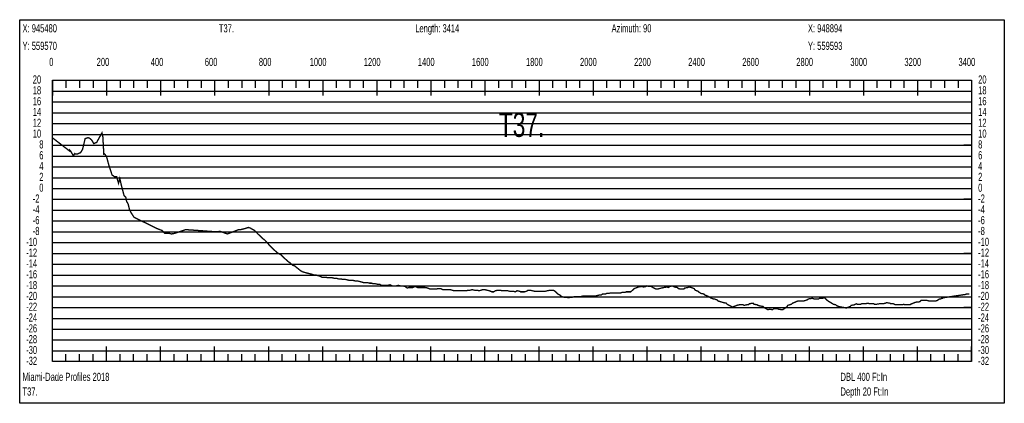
# Model space of a CAD drawing. Header units: inches. Extents: x 471865 to 538526, y 1054316 to 1102451.
# Tile 73 of 131: x 491273 to 494916, y 1091265 to 1092683. Entities that reach past the tile are written whole.
import ezdxf

# ---------------------------------------------------------------- set-up
doc = ezdxf.new("R2010")
doc.units = ezdxf.units.IN
doc.header["$MEASUREMENT"] = 0
for name, color, linetype in [('LABELS', 7, 'Continuous'), ('X_Gr1', 7, 'Continuous'), ('XSECTION', 7, 'Continuous')]:
    doc.layers.add(name, color=color, linetype=linetype)
doc.styles.get("Standard").update_dxf_attribs({"font": 'arial.ttf'})

msp = doc.modelspace()

# ---------------------------------------------------------------- linework, layer by layer
at = {"layer": 'X_Gr1', "color": 6, "linetype": 'Continuous', "lineweight": 18, "true_color": 0xff00ff, "transparency": 33554687, "const_width": 5}
msp.add_lwpolyline([(491395.4, 1092246), (491395.4, 1092246), (491458.3, 1092197.5), (491458.4, 1092200.9), (491462, 1092197.3), (491471.7, 1092180.4), (491476.8, 1092188.5), (491479.6, 1092186.5), (491487.2, 1092187.1), (491498.6, 1092192.1), (491505.8, 1092204.3), (491515.3, 1092243.6), (491525.9, 1092247.2), (491531.1, 1092245.5), (491538.9, 1092239.3), (491547.4, 1092225.1), (491558, 1092230), (491577.4, 1092265), (491580.8, 1092250.1), (491584.4, 1092186.6), (491586.6, 1092187.9), (491594.4, 1092177.8), (491602.1, 1092148.8), (491614.7, 1092109.7), (491623.9, 1092103), (491631.8, 1092102.9), (491638.8, 1092078.8), (491643.5, 1092096.4), (491650.7, 1092065.2), (491659.5, 1092032.9), (491665.6, 1092027.6), (491668.5, 1092012.6), (491674.7, 1092000.9), (491679.1, 1091982.6), (491683.7, 1091972.6), (491688.1, 1091965.4), (491696, 1091953.5), (491698.8, 1091951.6), (491705.6, 1091948.4), (491711.9, 1091945.3), (491718.3, 1091942.2), (491724.6, 1091939.1), (491730.9, 1091936), (491737.3, 1091932.9), (491743.6, 1091929.8), (491749.9, 1091926.7), (491756.3, 1091923.6), (491762.6, 1091920.5), (491768.8, 1091917.5), (491775, 1091914.4), (491780.9, 1091911.4), (491781.2, 1091911.4), (491787.2, 1091909), (491793.2, 1091906.7), (491799.1, 1091904.4), (491804.4, 1091899.2), (491809.7, 1091893.4), (491817.9, 1091893.4), (491826.8, 1091893.4), (491835, 1091891.4), (491846.3, 1091893.4), (491851.5, 1091895.1), (491856.6, 1091896.9), (491861.7, 1091898.7), (491866.9, 1091900.4), (491872, 1091902.2), (491877.1, 1091904), (491882.3, 1091905.7), (491887, 1091907.4), (491887.4, 1091907.3), (491892.6, 1091907), (491897.8, 1091906.6), (491903, 1091906.2), (491908.2, 1091905.9), (491913.3, 1091905.5), (491918.5, 1091905.2), (491923.7, 1091904.8), (491928.9, 1091904.4), (491934.1, 1091904.1), (491939.3, 1091903.7), (491944.4, 1091903.4), (491944.7, 1091903.4), (491949.6, 1091903), (491954.7, 1091902.6), (491959.8, 1091902.2), (491965, 1091901.8), (491970.1, 1091901.4), (491975.2, 1091901), (491980.4, 1091900.7), (491985.5, 1091900.3), (491990.6, 1091899.9), (491995.8, 1091899.5), (491997.5, 1091899.4), (492006.3, 1091899.4), (492013.4, 1091901.4), (492018.5, 1091899.6), (492023.5, 1091897.8), (492028.6, 1091896), (492033.6, 1091894.2), (492038.7, 1091892.4), (492041.5, 1091891.4), (492043.8, 1091892.2), (492049, 1091894.2), (492054.1, 1091896.2), (492059.3, 1091898.2), (492064.5, 1091900.2), (492069.7, 1091902.1), (492074.8, 1091904.1), (492080, 1091906.1), (492083.3, 1091907.4), (492091.2, 1091907.4), (492098.9, 1091909.4), (492106.5, 1091911.4), (492113.2, 1091913.4), (492119.3, 1091915.4), (492125.7, 1091913.4), (492132.6, 1091909.4), (492140, 1091905.4), (492147.3, 1091899.4), (492154.3, 1091891.4), (492161.1, 1091885.4), (492167.5, 1091879.4), (492173.6, 1091873.4), (492179.2, 1091869.4), (492184.8, 1091863.4), (492190.7, 1091857.4), (492196.8, 1091849.4), (492202.9, 1091843.4), (492209.2, 1091837.4), (492215.4, 1091831.4), (492222.3, 1091825.4), (492230, 1091819.4), (492238.4, 1091815.4), (492246.3, 1091807.4), (492252.8, 1091801.4), (492266.4, 1091789.4), (492274.8, 1091783.4), (492282.9, 1091775.4), (492290.2, 1091773.4), (492297.6, 1091767.4), (492305, 1091761.4), (492312.4, 1091755.4), (492319.6, 1091751.4), (492326.5, 1091749.4), (492333.9, 1091747.4), (492341.9, 1091745.4), (492349.8, 1091743.4), (492356.8, 1091741.4), (492363, 1091739.4), (492369.5, 1091739.4), (492376.5, 1091737.4), (492383.9, 1091735.4), (492391.3, 1091731.4), (492398.1, 1091731.4), (492405.3, 1091731.4), (492413.1, 1091729.4), (492421.3, 1091729.4), (492429.4, 1091729.4), (492436.9, 1091727.4), (492444.5, 1091727.4), (492452.2, 1091725.4), (492460.1, 1091725.4), (492468.5, 1091723.4), (492477.1, 1091723.4), (492485.8, 1091721.4), (492493.8, 1091719.4), (492500.9, 1091719.4), (492507.8, 1091719.4), (492515.2, 1091717.4), (492523.5, 1091717.4), (492531.5, 1091715.4), (492538.9, 1091713.4), (492545.9, 1091711.4), (492552.9, 1091711.4), (492560.1, 1091711.4), (492567.5, 1091709.4), (492574.5, 1091709.4), (492581.2, 1091707.4), (492588.3, 1091707.4), (492596.6, 1091705.4), (492604.6, 1091705.4), (492611.8, 1091701.4), (492618.9, 1091701.4), (492626.6, 1091701.4), (492635, 1091701.4), (492643.2, 1091703.4), (492651.7, 1091699.4), (492659.8, 1091699.4), (492666.9, 1091699.4), (492673.8, 1091701.4), (492681.3, 1091699.4), (492689.8, 1091699.4), (492698.8, 1091697.4), (492706.5, 1091691.4), (492712.9, 1091693.4), (492719.6, 1091693.4), (492727.5, 1091693.4), (492736.2, 1091697.4), (492744.6, 1091693.4), (492752.5, 1091693.4), (492759.4, 1091693.4), (492766.1, 1091693.4), (492773.8, 1091693.4), (492782.4, 1091691.4), (492791.7, 1091687.4), (492800, 1091687.4), (492806.7, 1091687.4), (492813.6, 1091687.4), (492821.6, 1091689.4), (492830.4, 1091689.4), (492838.7, 1091685.4), (492845.5, 1091685.4), (492851.9, 1091685.4), (492858.5, 1091685.4), (492865.5, 1091685.4), (492872.9, 1091683.4), (492880.3, 1091681.4), (492887.4, 1091681.4), (492893.9, 1091681.4), (492901.2, 1091681.4), (492909.6, 1091681.4), (492917.8, 1091681.4), (492925.3, 1091681.4), (492932.4, 1091683.4), (492939.8, 1091683.4), (492947.4, 1091685.4), (492955.5, 1091683.4), (492964.6, 1091683.4), (492972.8, 1091681.4), (492979.6, 1091683.4), (492986, 1091685.4), (492993.6, 1091685.4), (493002.3, 1091683.4), (493011, 1091681.4), (493019.4, 1091677.4), (493026.6, 1091677.4), (493033.1, 1091681.4), (493040.8, 1091683.4), (493049.3, 1091683.4), (493057.8, 1091681.4), (493064.7, 1091681.4), (493071, 1091681.4), (493078.5, 1091681.4), (493086.3, 1091679.4), (493093.1, 1091679.4), (493099.4, 1091679.4), (493106.1, 1091677.4), (493113, 1091681.4), (493122.9, 1091679.4), (493126.4, 1091677.4), (493140.9, 1091677.4), (493147.5, 1091679.4), (493154.1, 1091683.4), (493161.5, 1091683.4), (493169.7, 1091681.4), (493177.8, 1091679.4), (493195.8, 1091679.4), (493200, 1091679.4), (493208.9, 1091679.4), (493217.3, 1091679.4), (493225, 1091681.4), (493235.9, 1091683.4), (493239.7, 1091683.4), (493247.8, 1091683.4), (493256.2, 1091677.4), (493264.2, 1091669.4), (493271.3, 1091665.4), (493278.8, 1091659.4), (493287, 1091657.4), (493295.5, 1091657.4), (493303.5, 1091655.4), (493310.7, 1091657.4), (493317.8, 1091657.4), (493325.1, 1091659.4), (493332.8, 1091659.4), (493340.7, 1091659.4), (493347.9, 1091659.4), (493354.7, 1091661.4), (493361.5, 1091661.4), (493368.4, 1091661.4), (493375.3, 1091661.4), (493382.4, 1091661.4), (493401.1, 1091661.4), (493416.5, 1091665.4), (493423.8, 1091665.4), (493429.7, 1091669.4), (493440.3, 1091669.4), (493444.3, 1091671.4), (493452.1, 1091671.4), (493459.1, 1091673.4), (493465.4, 1091673.4), (493476.9, 1091673.4), (493481.2, 1091673.4), (493489.4, 1091673.4), (493496.5, 1091673.4), (493502.6, 1091675.4), (493513, 1091675.4), (493517, 1091677.4), (493525.5, 1091677.4), (493533.5, 1091677.4), (493540.4, 1091683.4), (493546.6, 1091689.4), (493562.6, 1091695.4), (493572.4, 1091697.4), (493581.3, 1091695.4), (493590.7, 1091697.4), (493593.5, 1091699.4), (493600.3, 1091697.4), (493609.5, 1091697.4), (493619, 1091691.4), (493627.1, 1091687.4), (493633.4, 1091687.4), (493639.6, 1091689.4), (493647.6, 1091691.4), (493656.8, 1091693.4), (493668.3, 1091695.4), (493671.9, 1091693.4), (493679.1, 1091697.4), (493687.1, 1091699.4), (493694.9, 1091695.4), (493706.2, 1091693.4), (493710.2, 1091689.4), (493717.9, 1091687.4), (493729.7, 1091687.4), (493733.6, 1091691.4), (493745.2, 1091693.4), (493749.2, 1091695.4), (493757.1, 1091693.4), (493768.3, 1091689.4), (493772, 1091683.4), (493783.2, 1091679.4), (493787, 1091675.4), (493794, 1091671.4), (493804.6, 1091669.4), (493808.2, 1091665.4), (493819, 1091661.4), (493822.4, 1091659.4), (493828.7, 1091655.4), (493838.8, 1091651.4), (493842.3, 1091651.4), (493853, 1091647.4), (493856.7, 1091643.4), (493863.9, 1091641.4), (493870.6, 1091639.4), (493877.1, 1091637.4), (493887, 1091635.4), (493890.5, 1091631.4), (493897.8, 1091627.4), (493909.2, 1091621.4), (493922.3, 1091625.4), (493925.9, 1091627.4), (493934.8, 1091629.4), (493949, 1091629.4), (493953.3, 1091627.4), (493962.3, 1091629.4), (493968.9, 1091629.4), (493972.6, 1091633.4), (493985.8, 1091635.4), (493990.3, 1091631.4), (494001.1, 1091629.4), (494004.3, 1091627.4), (494010.6, 1091625.4), (494022.7, 1091623.4), (494027, 1091619.4), (494037.6, 1091613.4), (494040.7, 1091611.4), (494046.9, 1091613.4), (494058.7, 1091611.4), (494062.6, 1091615.4), (494068.5, 1091615.4), (494076.8, 1091615.4), (494079.9, 1091613.4), (494091.8, 1091611.4), (494096, 1091611.4), (494111, 1091621.4), (494114.4, 1091627.4), (494127.9, 1091631.4), (494132.2, 1091635.4), (494151.7, 1091643.4), (494166.9, 1091643.4), (494172.1, 1091643.4), (494179.6, 1091645.4), (494185.5, 1091647.4), (494192.2, 1091651.4), (494206.2, 1091653.4), (494211.1, 1091651.4), (494219.4, 1091651.4), (494229, 1091651.4), (494232.2, 1091653.4), (494244.4, 1091653.4), (494248.7, 1091657.4), (494256.6, 1091649.4), (494263.8, 1091643.4), (494283.6, 1091631.4), (494292.4, 1091629.4), (494296.5, 1091625.4), (494310.3, 1091621.4), (494322.7, 1091619.4), (494331.1, 1091617.4), (494335.2, 1091619.4), (494346, 1091623.4), (494349.3, 1091627.4), (494360.7, 1091629.4), (494368.5, 1091633.4), (494372.3, 1091631.4), (494383.8, 1091631.4), (494387.6, 1091633.4), (494398.5, 1091633.4), (494404.9, 1091633.4), (494408, 1091635.4), (494418.7, 1091633.4), (494422.5, 1091633.4), (494432.4, 1091633.4), (494435.5, 1091631.4), (494442.3, 1091631.4), (494454.5, 1091633.4), (494458.3, 1091633.4), (494468.3, 1091633.4), (494475.9, 1091635.4), (494479.9, 1091637.4), (494491.9, 1091635.4), (494495.5, 1091633.4), (494505.4, 1091633.4), (494512.4, 1091629.4), (494515.9, 1091629.4), (494526.1, 1091629.4), (494532.7, 1091629.4), (494538.7, 1091629.4), (494543.9, 1091631.4), (494546.3, 1091629.4), (494554.5, 1091629.4), (494557.5, 1091629.4), (494565.6, 1091629.4), (494573.6, 1091633.4), (494583.2, 1091637.4), (494589.8, 1091639.4), (494596.6, 1091639.4), (494603.7, 1091641.4), (494607.3, 1091645.4), (494617.4, 1091645.4), (494623.9, 1091645.4), (494630.8, 1091645.4), (494637.9, 1091643.4), (494641.4, 1091643.4), (494650.6, 1091643.4), (494653.3, 1091643.4), (494661.7, 1091643.4), (494667.4, 1091645.4), (494676.3, 1091651.4), (494680.3, 1091651.4), (494683.9, 1091653.4), (494687.2, 1091653.4), (494688.9, 1091655.4), (494769.9, 1091667.4), (494777.1, 1091669.4), (494785.9, 1091669.4)], dxfattribs=at)
at = {"layer": 'XSECTION', "color": 18, "linetype": 'Continuous', "true_color": 0x000000}
for points in [[(491273.2, 1092683.4), (494915.6, 1092683.4), (494915.6, 1091265.4), (491273.2, 1091265.4), (491273.2, 1092683.4)], [(491394.4, 1092459.4), (494794.4, 1092459.4), (494794.4, 1091419.4), (491394.4, 1091419.4), (491394.4, 1092459.4)], [(491394.4, 1092459.4), (491394.4, 1092403)], [(491394.4, 1092459.4), (491394.4, 1092403)], [(491394.4, 1092459.4), (491394.4, 1092431.4)], [(491394.4, 1092459.4), (491394.4, 1092431.4)], [(491444.4, 1092459.4), (491444.4, 1092431.4)], [(491494.4, 1092459.4), (491494.4, 1092431.4)], [(491544.4, 1092459.4), (491544.4, 1092431.4)], [(491594.4, 1092459.4), (491594.4, 1092403)], [(491594.4, 1092459.4), (491594.4, 1092431.4)], [(491644.4, 1092459.4), (491644.4, 1092431.4)], [(491694.4, 1092459.4), (491694.4, 1092431.4)], [(491744.4, 1092459.4), (491744.4, 1092431.4)], [(491794.4, 1092459.4), (491794.4, 1092403)], [(491794.4, 1092459.4), (491794.4, 1092431.4)], [(491844.4, 1092459.4), (491844.4, 1092431.4)], [(491894.4, 1092459.4), (491894.4, 1092431.4)], [(491944.4, 1092459.4), (491944.4, 1092431.4)], [(491994.4, 1092459.4), (491994.4, 1092403)], [(491994.4, 1092459.4), (491994.4, 1092431.4)], [(492044.4, 1092459.4), (492044.4, 1092431.4)], [(492094.4, 1092459.4), (492094.4, 1092431.4)], [(492144.4, 1092459.4), (492144.4, 1092431.4)], [(492194.4, 1092459.4), (492194.4, 1092403)], [(492194.4, 1092459.4), (492194.4, 1092431.4)], [(492244.4, 1092459.4), (492244.4, 1092431.4)], [(492294.4, 1092459.4), (492294.4, 1092431.4)], [(492344.4, 1092459.4), (492344.4, 1092431.4)], [(492394.4, 1092459.4), (492394.4, 1092403)], [(492394.4, 1092459.4), (492394.4, 1092431.4)], [(492444.4, 1092459.4), (492444.4, 1092431.4)], [(492494.4, 1092459.4), (492494.4, 1092431.4)], [(492544.4, 1092459.4), (492544.4, 1092431.4)], [(492594.4, 1092459.4), (492594.4, 1092403)], [(492594.4, 1092459.4), (492594.4, 1092431.4)], [(492644.4, 1092459.4), (492644.4, 1092431.4)], [(492694.4, 1092459.4), (492694.4, 1092431.4)], [(492744.4, 1092459.4), (492744.4, 1092431.4)], [(492794.4, 1092459.4), (492794.4, 1092403)], [(492794.4, 1092459.4), (492794.4, 1092431.4)], [(492844.4, 1092459.4), (492844.4, 1092431.4)], [(492894.4, 1092459.4), (492894.4, 1092431.4)], [(492944.4, 1092459.4), (492944.4, 1092431.4)], [(492994.4, 1092459.4), (492994.4, 1092403)], [(492994.4, 1092459.4), (492994.4, 1092431.4)], [(493044.4, 1092459.4), (493044.4, 1092431.4)], [(493094.4, 1092459.4), (493094.4, 1092431.4)], [(493144.4, 1092459.4), (493144.4, 1092431.4)], [(493194.4, 1092459.4), (493194.4, 1092403)], [(493194.4, 1092459.4), (493194.4, 1092431.4)], [(493244.4, 1092459.4), (493244.4, 1092431.4)], [(493294.4, 1092459.4), (493294.4, 1092431.4)], [(493344.4, 1092459.4), (493344.4, 1092431.4)], [(493394.4, 1092459.4), (493394.4, 1092403)], [(493394.4, 1092459.4), (493394.4, 1092431.4)], [(493444.4, 1092459.4), (493444.4, 1092431.4)], [(493494.4, 1092459.4), (493494.4, 1092431.4)], [(493544.4, 1092459.4), (493544.4, 1092431.4)], [(493594.4, 1092459.4), (493594.4, 1092403)], [(493594.4, 1092459.4), (493594.4, 1092431.4)], [(493644.4, 1092459.4), (493644.4, 1092431.4)], [(493694.4, 1092459.4), (493694.4, 1092431.4)], [(493744.4, 1092459.4), (493744.4, 1092431.4)], [(493794.4, 1092459.4), (493794.4, 1092403)], [(493794.4, 1092459.4), (493794.4, 1092431.4)], [(493844.4, 1092459.4), (493844.4, 1092431.4)], [(493894.4, 1092459.4), (493894.4, 1092431.4)], [(493944.4, 1092459.4), (493944.4, 1092431.4)], [(493994.4, 1092459.4), (493994.4, 1092403)], [(493994.4, 1092459.4), (493994.4, 1092431.4)], [(494044.4, 1092459.4), (494044.4, 1092431.4)], [(494094.4, 1092459.4), (494094.4, 1092431.4)], [(494144.4, 1092459.4), (494144.4, 1092431.4)], [(494194.4, 1092459.4), (494194.4, 1092403)], [(494194.4, 1092459.4), (494194.4, 1092431.4)], [(494244.4, 1092459.4), (494244.4, 1092431.4)], [(494294.4, 1092459.4), (494294.4, 1092431.4)], [(494344.4, 1092459.4), (494344.4, 1092431.4)], [(494394.4, 1092459.4), (494394.4, 1092403)], [(494394.4, 1092459.4), (494394.4, 1092431.4)], [(494444.4, 1092459.4), (494444.4, 1092431.4)], [(494494.4, 1092459.4), (494494.4, 1092431.4)], [(494544.4, 1092459.4), (494544.4, 1092431.4)], [(494594.4, 1092459.4), (494594.4, 1092403)], [(494594.4, 1092459.4), (494594.4, 1092431.4)], [(494644.4, 1092459.4), (494644.4, 1092431.4)], [(494694.4, 1092459.4), (494694.4, 1092431.4)], [(494744.4, 1092459.4), (494744.4, 1092431.4)], [(494794.4, 1092459.4), (494794.4, 1092403)], [(494794.4, 1092459.4), (494794.4, 1092431.4)], [(491394.4, 1092219.4), (491422.4, 1092219.4)], [(494794.4, 1092219.4), (494766.4, 1092219.4)], [(491394.4, 1092019.4), (491422.4, 1092019.4)], [(494794.4, 1092019.4), (494766.4, 1092019.4)], [(491394.4, 1091819.4), (491422.4, 1091819.4)], [(494794.4, 1091819.4), (494766.4, 1091819.4)], [(491394.4, 1091619.4), (491422.4, 1091619.4)], [(494794.4, 1091619.4), (494766.4, 1091619.4)], [(491394.4, 1091419.4), (491394.4, 1091475.8)], [(491394.4, 1091419.4), (491394.4, 1091475.8)], [(491394.4, 1091419.4), (491394.4, 1091447.4)], [(491394.4, 1091419.4), (491394.4, 1091447.4)], [(491444.4, 1091419.4), (491444.4, 1091447.4)], [(491494.4, 1091419.4), (491494.4, 1091447.4)], [(491544.4, 1091419.4), (491544.4, 1091447.4)], [(491594.4, 1091419.4), (491594.4, 1091475.8)], [(491594.4, 1091419.4), (491594.4, 1091447.4)], [(491644.4, 1091419.4), (491644.4, 1091447.4)], [(491694.4, 1091419.4), (491694.4, 1091447.4)], [(491744.4, 1091419.4), (491744.4, 1091447.4)], [(491794.4, 1091419.4), (491794.4, 1091475.8)], [(491794.4, 1091419.4), (491794.4, 1091447.4)], [(491844.4, 1091419.4), (491844.4, 1091447.4)], [(491894.4, 1091419.4), (491894.4, 1091447.4)], [(491944.4, 1091419.4), (491944.4, 1091447.4)], [(491994.4, 1091419.4), (491994.4, 1091475.8)], [(491994.4, 1091419.4), (491994.4, 1091447.4)], [(492044.4, 1091419.4), (492044.4, 1091447.4)], [(492094.4, 1091419.4), (492094.4, 1091447.4)], [(492144.4, 1091419.4), (492144.4, 1091447.4)], [(492194.4, 1091419.4), (492194.4, 1091475.8)], [(492194.4, 1091419.4), (492194.4, 1091447.4)], [(492244.4, 1091419.4), (492244.4, 1091447.4)], [(492294.4, 1091419.4), (492294.4, 1091447.4)], [(492344.4, 1091419.4), (492344.4, 1091447.4)], [(492394.4, 1091419.4), (492394.4, 1091475.8)], [(492394.4, 1091419.4), (492394.4, 1091447.4)], [(492444.4, 1091419.4), (492444.4, 1091447.4)], [(492494.4, 1091419.4), (492494.4, 1091447.4)], [(492544.4, 1091419.4), (492544.4, 1091447.4)], [(492594.4, 1091419.4), (492594.4, 1091475.8)], [(492594.4, 1091419.4), (492594.4, 1091447.4)], [(492644.4, 1091419.4), (492644.4, 1091447.4)], [(492694.4, 1091419.4), (492694.4, 1091447.4)], [(492744.4, 1091419.4), (492744.4, 1091447.4)], [(492794.4, 1091419.4), (492794.4, 1091475.8)], [(492794.4, 1091419.4), (492794.4, 1091447.4)], [(492844.4, 1091419.4), (492844.4, 1091447.4)], [(492894.4, 1091419.4), (492894.4, 1091447.4)], [(492944.4, 1091419.4), (492944.4, 1091447.4)], [(492994.4, 1091419.4), (492994.4, 1091475.8)], [(492994.4, 1091419.4), (492994.4, 1091447.4)], [(493044.4, 1091419.4), (493044.4, 1091447.4)], [(493094.4, 1091419.4), (493094.4, 1091447.4)], [(493144.4, 1091419.4), (493144.4, 1091447.4)], [(493194.4, 1091419.4), (493194.4, 1091475.8)], [(493194.4, 1091419.4), (493194.4, 1091447.4)], [(493244.4, 1091419.4), (493244.4, 1091447.4)], [(493294.4, 1091419.4), (493294.4, 1091447.4)], [(493344.4, 1091419.4), (493344.4, 1091447.4)], [(493394.4, 1091419.4), (493394.4, 1091475.8)], [(493394.4, 1091419.4), (493394.4, 1091447.4)], [(493444.4, 1091419.4), (493444.4, 1091447.4)], [(493494.4, 1091419.4), (493494.4, 1091447.4)], [(493544.4, 1091419.4), (493544.4, 1091447.4)], [(493594.4, 1091419.4), (493594.4, 1091475.8)], [(493594.4, 1091419.4), (493594.4, 1091447.4)], [(493644.4, 1091419.4), (493644.4, 1091447.4)], [(493694.4, 1091419.4), (493694.4, 1091447.4)], [(493744.4, 1091419.4), (493744.4, 1091447.4)], [(493794.4, 1091419.4), (493794.4, 1091475.8)], [(493794.4, 1091419.4), (493794.4, 1091447.4)], [(493844.4, 1091419.4), (493844.4, 1091447.4)], [(493894.4, 1091419.4), (493894.4, 1091447.4)], [(493944.4, 1091419.4), (493944.4, 1091447.4)], [(493994.4, 1091419.4), (493994.4, 1091475.8)], [(493994.4, 1091419.4), (493994.4, 1091447.4)], [(494044.4, 1091419.4), (494044.4, 1091447.4)], [(494094.4, 1091419.4), (494094.4, 1091447.4)], [(494144.4, 1091419.4), (494144.4, 1091447.4)], [(494194.4, 1091419.4), (494194.4, 1091475.8)], [(494194.4, 1091419.4), (494194.4, 1091447.4)], [(494244.4, 1091419.4), (494244.4, 1091447.4)], [(494294.4, 1091419.4), (494294.4, 1091447.4)], [(494344.4, 1091419.4), (494344.4, 1091447.4)], [(494394.4, 1091419.4), (494394.4, 1091475.8)], [(494394.4, 1091419.4), (494394.4, 1091447.4)], [(494444.4, 1091419.4), (494444.4, 1091447.4)], [(494494.4, 1091419.4), (494494.4, 1091447.4)], [(494544.4, 1091419.4), (494544.4, 1091447.4)], [(494594.4, 1091419.4), (494594.4, 1091475.8)], [(494594.4, 1091419.4), (494594.4, 1091447.4)], [(494644.4, 1091419.4), (494644.4, 1091447.4)], [(494694.4, 1091419.4), (494694.4, 1091447.4)], [(494744.4, 1091419.4), (494744.4, 1091447.4)], [(494794.4, 1091419.4), (494794.4, 1091475.8)], [(494794.4, 1091419.4), (494794.4, 1091447.4)]]:
    msp.add_lwpolyline(points, dxfattribs=at)
at = {"layer": 'XSECTION', "color": 18, "true_color": 0x000000}
for points in [[(491394.4, 1092419.4), (494794.4, 1092419.4)], [(491394.4, 1092379.4), (494794.4, 1092379.4)], [(491394.4, 1092339.4), (494794.4, 1092339.4)], [(491394.4, 1092299.4), (494794.4, 1092299.4)], [(491394.4, 1092259.4), (494794.4, 1092259.4)], [(491394.4, 1092219.4), (494794.4, 1092219.4)], [(491394.4, 1092179.4), (494794.4, 1092179.4)], [(491394.4, 1092139.4), (494794.4, 1092139.4)], [(491394.4, 1092099.4), (494794.4, 1092099.4)], [(491394.4, 1092059.4), (494794.4, 1092059.4)], [(491394.4, 1092019.4), (494794.4, 1092019.4)], [(491394.4, 1091979.4), (494794.4, 1091979.4)], [(491394.4, 1091939.4), (494794.4, 1091939.4)], [(491394.4, 1091899.4), (494794.4, 1091899.4)], [(491394.4, 1091859.4), (494794.4, 1091859.4)], [(491394.4, 1091819.4), (494794.4, 1091819.4)], [(491394.4, 1091779.4), (494794.4, 1091779.4)], [(491394.4, 1091739.4), (494794.4, 1091739.4)], [(491394.4, 1091699.4), (494794.4, 1091699.4)], [(491394.4, 1091659.4), (494794.4, 1091659.4)], [(491394.4, 1091619.4), (494794.4, 1091619.4)], [(491394.4, 1091579.4), (494794.4, 1091579.4)], [(491394.4, 1091539.4), (494794.4, 1091539.4)], [(491394.4, 1091499.4), (494794.4, 1091499.4)], [(491394.4, 1091459.4), (494794.4, 1091459.4)]]:
    msp.add_lwpolyline(points, dxfattribs=at)

# ---------------------------------------------------------------- texts
at = {"layer": 'LABELS', "color": 18, "true_color": 0x000000, "width": 0.666667}
for s, height, p in [('X: 945480', 30, (491283.6, 1092636.6)), ('T37.', 30, (492010, 1092636.6)), ('Length: 3414', 30, (492736.4, 1092636.6)), ('Azimuth: 90', 30, (493462.8, 1092636.6)), ('X: 948894', 30, (494189.2, 1092636.6)), ('Y: 559570', 30, (491283.6, 1092571.8)), ('Y: 559593', 30, (494189.2, 1092571.8)), ('0', 30, (491382.4, 1092512.2)), ('0', 30, (491382.4, 1092512.2)), ('200', 30, (491558, 1092512.2)), ('400', 30, (491758, 1092512.2)), ('600', 30, (491958, 1092512.2)), ('800', 30, (492158, 1092512.2)), ('1000', 30, (492346, 1092512.2)), ('1200', 30, (492546, 1092512.2)), ('1400', 30, (492746, 1092512.2)), ('1600', 30, (492946, 1092512.2)), ('1800', 30, (493146, 1092512.2)), ('2000', 30, (493346, 1092512.2)), ('2200', 30, (493546, 1092512.2)), ('2400', 30, (493746, 1092512.2)), ('2600', 30, (493946, 1092512.2)), ('2800', 30, (494146, 1092512.2)), ('3000', 30, (494346, 1092512.2)), ('3200', 30, (494546, 1092512.2)), ('3400', 30, (494746, 1092512.2)), ('20', 30, (491321.6, 1092447.4)), ('20', 30, (494818.8, 1092447.4)), ('18', 30, (491321.6, 1092407.4)), ('18', 30, (494818.8, 1092407.4)), ('16', 30, (491321.6, 1092367.4)), ('16', 30, (494818.8, 1092367.4)), ('14', 30, (491321.6, 1092327.4)), ('14', 30, (494818.8, 1092327.4)), ('T37.', 90, (493046, 1092250.2)), ('12', 30, (491321.6, 1092287.4)), ('12', 30, (494818.8, 1092287.4)), ('10', 30, (491321.6, 1092247.4)), ('10', 30, (494818.8, 1092247.4)), ('8', 30, (491345.6, 1092207.4)), ('8', 30, (494818.8, 1092207.4)), ('6', 30, (491345.6, 1092167.4)), ('6', 30, (494818.8, 1092167.4)), ('4', 30, (491345.6, 1092127.4)), ('4', 30, (494818.8, 1092127.4)), ('2', 30, (491345.6, 1092087.4)), ('2', 30, (494818.8, 1092087.4)), ('0', 30, (491345.6, 1092047.4)), ('0', 30, (494818.8, 1092047.4)), ('-2', 30, (491321.6, 1092007.4)), ('-2', 30, (494818.8, 1092007.4)), ('-4', 30, (491321.6, 1091967.4)), ('-4', 30, (494818.8, 1091967.4)), ('-6', 30, (491321.6, 1091927.4)), ('-6', 30, (494818.8, 1091927.4)), ('-8', 30, (491321.6, 1091887.4)), ('-8', 30, (494818.8, 1091887.4)), ('-10', 30, (491297.2, 1091847.4)), ('-10', 30, (494818.8, 1091847.4)), ('-12', 30, (491297.2, 1091807.4)), ('-12', 30, (494818.8, 1091807.4)), ('-14', 30, (491297.2, 1091767.4)), ('-14', 30, (494818.8, 1091767.4)), ('-16', 30, (491297.2, 1091727.4)), ('-16', 30, (494818.8, 1091727.4)), ('-18', 30, (491297.2, 1091687.4)), ('-18', 30, (494818.8, 1091687.4)), ('-20', 30, (491297.2, 1091647.4)), ('-20', 30, (494818.8, 1091647.4)), ('-22', 30, (491297.2, 1091607.4)), ('-22', 30, (494818.8, 1091607.4)), ('-24', 30, (491297.2, 1091567.4)), ('-24', 30, (494818.8, 1091567.4)), ('-26', 30, (491297.2, 1091527.4)), ('-26', 30, (494818.8, 1091527.4)), ('-28', 30, (491297.2, 1091487.4)), ('-28', 30, (494818.8, 1091487.4)), ('-30', 30, (491297.2, 1091447.4)), ('-30', 30, (494818.8, 1091447.4)), ('-32', 30, (491297.2, 1091407.4)), ('-32', 30, (494818.8, 1091407.4)), ('Miami-Dade Profiles 2018', 30, (491283.6, 1091348.2)), ('DBL 400 Ft:In', 30, (494309.6, 1091348.2)), ('T37.', 30, (491283.6, 1091293.8)), ('Depth 20 Ft:In', 30, (494309.6, 1091293.8))]:
    msp.add_text(s, height=height, dxfattribs=at).set_placement(p)

doc.saveas('drawing.dxf')
